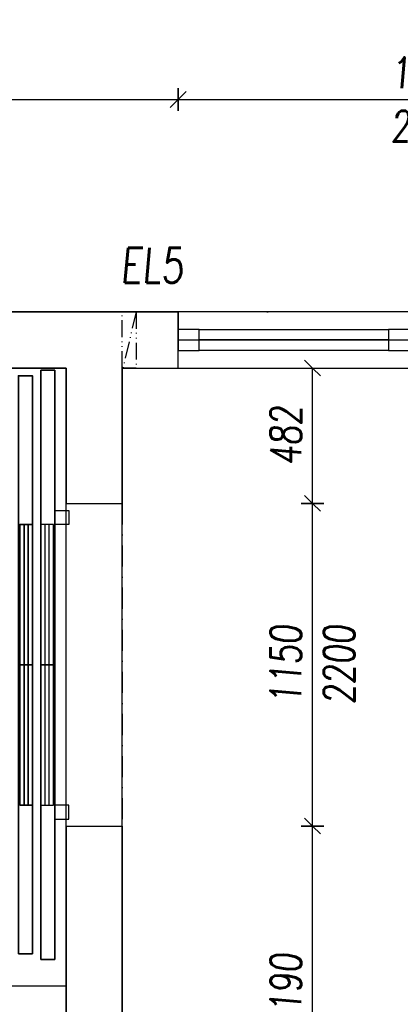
# Model space of a CAD drawing. Header units: millimetres. Extents: x 247761 to 294611, y 172579 to 236863.
# Tile 211 of 256: x 266495 to 267853, y 188788 to 192297. Entities that reach past the tile are written whole.
import ezdxf

# ---------------------------------------------------------------- set-up
doc = ezdxf.new("R2010")
doc.units = ezdxf.units.MM
for name, pattern in [('ACAD_ISO12W100', [22, 12, -3, 0.5, -3, 0.5, -3]), ('CK_Čerchovaná 50', [6, 3, -1.5, 0, -1.5]), ('ČERCHOVANÁ', [25.4, 12.7, -6.35, 0, -6.35])]:
    doc.linetypes.add(name, pattern=pattern)
for name, color, linetype in [('KOTY 50', 7, 'Continuous'), ('NOVA', 240, 'Continuous'), ('NOVÁ TENKÁ', 240, 'Continuous'), ('OBRYSY', 7, 'Continuous'), ('OSY', 7, 'Continuous'), ('PROSTUPY', 7, 'ACAD_ISO12W100'), ('TENKA', 4, 'Continuous'), ('ŽB', 3, 'Continuous')]:
    doc.layers.add(name, color=color, linetype=linetype)
for name, color, linetype, plot in [('PLOCHY K PRONÁJMU', 200, 'Continuous', False), ('PLOCHY_MISTNOSTI', 180, 'Continuous', False), ('POMOCNA_ZU', 200, 'Continuous', False)]:
    doc.layers.add(name, color=color, linetype=linetype, plot=plot)
doc.layers.add('PROSTUPY_POPIS', color=7, linetype='ACAD_ISO12W100', true_color=0x00ff74)
doc.styles.add('CS-ROMANS', font='romans.shx', dxfattribs={"width": 0.75, "oblique": 5})
doc.dimstyles.new('A_KÓTA_50', dxfattribs={"dimtxt": 110, "dimasz": 2, "dimexe": 100, "dimexo": 1500, "dimgap": 40, "dimtad": 1, "dimrnd": 1, "dimdsep": 46, "dimtxsty": 'CS-ROMANS', "dimblk": 'KOT_CARA20', "dimcen": 45, "dimse1": 1, "dimse2": 1, "dimclrd": 256, "dimclre": 256, "dimclrt": 256, "dimadec": 0, "dimazin": 0, "dimtfac": 1, "dimtix": 1, "dimtmove": 2, "dimatfit": 3, "dimldrblk": 'OBLIQUE', "dimfxl": 0, "dimtolj": 1, "dimarcsym": 0})

# ---------------------------------------------------------------- blocks, each defined once
blk = doc.blocks.new('A$C651C2564')
at = {"layer": 'PROSTUPY', "ltscale": 5}
blk.add_lwpolyline([(10000, 0), (9950, 0), (9950, 200), (10000, 200)], close=True, dxfattribs=at)
blk.add_lwpolyline([(10000, 200), (9952.8, 0)], dxfattribs=at)
at = {"layer": 'PROSTUPY_POPIS', "insert": (10169, 366.2), "char_height": 125, "attachment_point": 6, "style": 'CS-ROMANS'}
blk.add_mtext('\\A1;EL5', dxfattribs=at)
blk = doc.blocks.new('PRESKLENE DVERE')
at = {"layer": 'NOVA'}
for p, q in [((-75, 975), (-75, 75)), ((-1050, 75), (-1725, 75)), ((-1050, 37.5), (-1725, 37.5)), ((-1725, 0), (-1050, 0))]:
    blk.add_line(p, q, dxfattribs=at)
for points in [[(-1800, 75), (-1725, 75), (-1725, 0), (-1800, 0)], [(-1050, 75), (-975, 75), (-975, 0), (-1050, 0)], [(-75, 75), (0, 75), (0, 0), (-75, 0)]]:
    blk.add_lwpolyline(points, close=True, dxfattribs=at)
at = {"layer": 'NOVA', "color": 1, "ltscale": 15, "true_color": 0xf00000}
blk.add_arc((-75, 75), 900, 90, 180, dxfattribs=at)
blk = doc.blocks.new('KOT_CARA20')
for p, q in [((0, 20), (0, -20)), ((0, 0), (-14.1, -14.1)), ((0, 0), (14.1, 14.1))]:
    blk.add_line(p, q)
blk = doc.blocks.new('*D201')
at = {"layer": 'Defpoints', "color": 0, "ltscale": 5, "transparency": 16777216}
for p in [(267060.5, 192012.3), (263210.5, 191455.3), (267060.5, 191255.3)]:
    blk.add_point(p, dxfattribs=at)
at = {"layer": 'KOTY 50', "lineweight": -2, "ltscale": 5, "transparency": 16777216}
blk.add_line((263212.5, 192012.3), (267058.5, 192012.3), dxfattribs=at)
at = {"layer": 'KOTY 50', "lineweight": -2, "ltscale": 5, "transparency": 16777216, "xscale": 2, "yscale": 2, "zscale": 2, "rotation": 180}
blk.add_blockref('KOT_CARA20', (263210.5, 192012.3), dxfattribs=at)
at = {"layer": 'KOTY 50', "lineweight": -2, "ltscale": 5, "transparency": 16777216, "xscale": 2, "yscale": 2, "zscale": 2}
blk.add_blockref('KOT_CARA20', (267060.5, 192012.3), dxfattribs=at)
at = {"layer": 'KOTY 50', "ltscale": 5, "transparency": 16777216, "insert": (265135.5, 192107.3), "char_height": 110, "attachment_point": 5, "style": 'CS-ROMANS'}
blk.add_mtext('\\A1;3850', dxfattribs=at)
blk = doc.blocks.new('_OBLIQUE')
at = {"color": 0, "linetype": 'ByBlock', "ltscale": 15}
blk.add_line((-0.5, -0.5), (0.5, 0.5), dxfattribs=at)
blk = doc.blocks.new('*D202')
at = {"layer": 'Defpoints', "color": 0, "ltscale": 5, "transparency": 16777216}
for p in [(268860.5, 192012.3), (267060.5, 191255.3), (268860.5, 191255.3)]:
    blk.add_point(p, dxfattribs=at)
at = {"layer": 'KOTY 50', "lineweight": -2, "ltscale": 5, "transparency": 16777216}
blk.add_line((267062.5, 192012.3), (268858.5, 192012.3), dxfattribs=at)
at = {"layer": 'KOTY 50', "lineweight": -2, "ltscale": 5, "transparency": 16777216, "xscale": 2, "yscale": 2, "zscale": 2, "rotation": 180}
blk.add_blockref('KOT_CARA20', (267060.5, 192012.3), dxfattribs=at)
at = {"layer": 'KOTY 50', "lineweight": -2, "ltscale": 5, "transparency": 16777216, "xscale": 2, "yscale": 2, "zscale": 2}
blk.add_blockref('KOT_CARA20', (268860.5, 192012.3), dxfattribs=at)
at = {"layer": 'KOTY 50', "ltscale": 5, "transparency": 16777216, "char_height": 110, "attachment_point": 5, "style": 'CS-ROMANS'}
for s, insert in [('\\A1;1800', (267960.5, 192107.3)), ('\\A1;2200', (267960.5, 191917.3))]:
    blk.add_mtext(s, dxfattribs=dict(at, insert=insert))
blk = doc.blocks.new('*D385')
at = {"layer": 'Defpoints', "color": 0, "ltscale": 5, "transparency": 16777216}
for p in [(266860.5, 189422.8), (267539.5, 189422.8), (266860.5, 188232.8)]:
    blk.add_point(p, dxfattribs=at)
at = {"layer": 'KOTY 50', "lineweight": -2, "ltscale": 5, "transparency": 16777216}
blk.add_line((267539.5, 188234.8), (267539.5, 189420.8), dxfattribs=at)
at = {"layer": 'KOTY 50', "lineweight": -2, "ltscale": 5, "transparency": 16777216, "xscale": 2, "yscale": 2, "zscale": 2}
for p, rotation in [((267539.5, 189422.8), 90), ((267539.5, 188232.8), 270)]:
    blk.add_blockref('KOT_CARA20', p, dxfattribs=dict(at, rotation=rotation))
at = {"layer": 'KOTY 50', "ltscale": 5, "transparency": 16777216, "insert": (267444.5, 188827.8), "char_height": 110, "attachment_point": 5, "rotation": 90, "style": 'CS-ROMANS'}
blk.add_mtext('\\A1;1190', dxfattribs=at)
blk = doc.blocks.new('*D386')
at = {"layer": 'Defpoints', "color": 0, "ltscale": 5, "transparency": 16777216}
for p in [(266860.5, 190572.8), (267539.5, 190572.8), (266860.5, 189422.8)]:
    blk.add_point(p, dxfattribs=at)
at = {"layer": 'KOTY 50', "lineweight": -2, "ltscale": 5, "transparency": 16777216}
blk.add_line((267539.5, 189424.8), (267539.5, 190570.8), dxfattribs=at)
at = {"layer": 'KOTY 50', "lineweight": -2, "ltscale": 5, "transparency": 16777216, "xscale": 2, "yscale": 2, "zscale": 2}
for p, rotation in [((267539.5, 190572.8), 90), ((267539.5, 189422.8), 270)]:
    blk.add_blockref('KOT_CARA20', p, dxfattribs=dict(at, rotation=rotation))
at = {"layer": 'KOTY 50', "ltscale": 5, "transparency": 16777216, "char_height": 110, "attachment_point": 5, "rotation": 90, "style": 'CS-ROMANS'}
for s, insert in [('\\A1;1150', (267444.5, 189997.8)), ('\\A1;2200', (267634.5, 189997.8))]:
    blk.add_mtext(s, dxfattribs=dict(at, insert=insert))
blk = doc.blocks.new('10030_Elevator_0')
at = {"layer": 'NOVÁ TENKÁ', "lineweight": 35}
for p, q in [((-1100, 40), (-1100, 90)), ((-1100, 90), (1000, 90)), ((1000, 90), (1000, 40)), ((1000, 40), (-1100, 40))]:
    blk.add_line(p, q, dxfattribs=at)
at = {"layer": 'NOVÁ TENKÁ'}
for p, q in [((-550, 40), (-600, 40)), ((-600, 40), (-600, -10)), ((-550, -10), (-550, 40)), ((450, 40), (500, 40)), ((450, -10), (450, 40)), ((500, 40), (500, -10)), ((-550, 0), (450, 0)), ((-600, -10), (-550, -10)), ((500, -10), (450, -10))]:
    blk.add_line(p, q, dxfattribs=at)
at = {"layer": 'NOVÁ TENKÁ', "lineweight": 35}
for points in [[(-1080, 170), (980, 170), (980, 120), (-1080, 120)], [(-50, 120), (-50, 165), (-550, 165), (-550, 120)], [(450, 120), (450, 165), (-50, 165), (-50, 120)]]:
    blk.add_lwpolyline(points, close=True, dxfattribs=at)
for points in [[(-550, 150), (-50, 150)], [(-50, 150), (450, 150)], [(-550, 135), (-50, 135)], [(-50, 135), (450, 135)]]:
    blk.add_lwpolyline(points, dxfattribs=at)
at = {"layer": 'NOVÁ TENKÁ'}
for points in [[(-50, 45), (-50, 90), (-550, 90), (-550, 45)], [(450, 45), (450, 90), (-50, 90), (-50, 45)]]:
    blk.add_lwpolyline(points, close=True, dxfattribs=at)
for points in [[(-550, 75), (-50, 75)], [(-50, 75), (450, 75)], [(-550, 60), (-50, 60)], [(-50, 60), (450, 60)]]:
    blk.add_lwpolyline(points, dxfattribs=at)
blk = doc.blocks.new('*D499')
at = {"layer": 'Defpoints', "color": 0, "ltscale": 5, "transparency": 16777216}
for p in [(267006.7, 191055.3), (267539.5, 191055.3), (266860.5, 190572.8)]:
    blk.add_point(p, dxfattribs=at)
at = {"layer": 'KOTY 50', "lineweight": -2, "ltscale": 5, "transparency": 16777216}
blk.add_line((267539.5, 190574.8), (267539.5, 191053.3), dxfattribs=at)
at = {"layer": 'KOTY 50', "lineweight": -2, "ltscale": 5, "transparency": 16777216, "xscale": 2, "yscale": 2, "zscale": 2}
for p, rotation in [((267539.5, 191055.3), 90), ((267539.5, 190572.8), 270)]:
    blk.add_blockref('KOT_CARA20', p, dxfattribs=dict(at, rotation=rotation))
at = {"layer": 'KOTY 50', "ltscale": 5, "transparency": 16777216, "insert": (267444.5, 190814), "char_height": 110, "attachment_point": 5, "rotation": 90, "style": 'CS-ROMANS'}
blk.add_mtext('\\A1;482', dxfattribs=at)

msp = doc.modelspace()

# ---------------------------------------------------------------- linework, layer by layer
at = {"layer": 'OBRYSY'}
msp.add_line((266660.517, 188852.759), (264560.517, 188852.759), dxfattribs=at)
at = {"layer": 'OSY', "linetype": 'ČERCHOVANÁ', "ltscale": 25}
msp.add_line((276747.073, 191255.259), (249108.101, 191255.259), dxfattribs=at)
msp.add_line((276747.073, 191255.259), (249108.101, 191255.259), dxfattribs=at)
at = {"layer": 'PLOCHY K PRONÁJMU', "ltscale": 5}
msp.add_lwpolyline([(269110.517, 191255.259), (263210.517, 191255.259), (263210.517, 191455.259), (262810.517, 191455.259), (262810.517, 191055.259), (263010.517, 191055.259), (263010.517, 187170.259), (259810.517, 187170.259), (259810.517, 191055.259), (260185.517, 191055.259), (261085.517, 191055.259), (261860.517, 191055.259), (261860.517, 191255.259), (261085.517, 191255.259), (261085.517, 191055.259), (260185.517, 191055.259), (260185.517, 191255.259), (256910.517, 191255.259), (256910.517, 191455.259), (256510.517, 191455.259)], dxfattribs=at)
msp.add_lwpolyline([(267060.517, 191155.259), (268860.517, 191155.259), (268860.517, 191255.259), (267060.517, 191255.259)], close=True, dxfattribs=at)
at = {"layer": 'PLOCHY_MISTNOSTI', "ltscale": 5}
for points in [[(254873.017, 193155.259), (271148.017, 193155.259), (271148.017, 191292.759), (269510.517, 191292.759), (269510.517, 191455.259), (269110.517, 191455.259), (269110.517, 191255.259), (263210.517, 191255.259), (263210.517, 191455.259), (262810.517, 191455.259), (262810.517, 191255.259), (256910.517, 191255.259), (256910.517, 191455.259), (256510.517, 191455.259), (256510.517, 191292.758), (254873.017, 191292.758), (254873.017, 193155.259)], [(264560.517, 186530.259), (266660.517, 186530.259), (266660.517, 191055.259), (264560.517, 191055.259)], [(266860.517, 191055.259), (269110.517, 191055.259), (269110.517, 181855.259), (266860.517, 181855.259)]]:
    msp.add_lwpolyline(points, close=True, dxfattribs=at)
at = {"layer": 'TENKA', "ltscale": 5}
msp.add_line((266660.517, 189422.759), (266660.517, 190572.759), dxfattribs=at)
at = {"layer": 'TENKA', "linetype": 'CK_Čerchovaná 50', "ltscale": 25}
msp.add_line((266860.517, 190572.759), (266860.517, 189422.759), dxfattribs=at)
at = {"layer": 'ŽB'}
for p, q in [((263210.517, 191255.259), (267060.517, 191255.259)), ((267060.517, 191055.259), (267060.517, 191255.259)), ((264560.517, 191055.259), (266660.517, 191055.259)), ((266660.517, 191055.259), (266660.517, 190572.759)), ((266860.517, 191055.259), (267060.517, 191055.259)), ((266860.517, 191055.259), (266860.517, 190572.759)), ((266660.517, 189422.759), (266660.517, 188232.759)), ((266660.517, 189422.759), (266860.517, 189422.759)), ((266860.517, 189422.759), (266860.517, 188232.759))]:
    msp.add_line(p, q, dxfattribs=at)
at = {"layer": 'ŽB', "ltscale": 5}
msp.add_line((266660.517, 190572.759), (266860.517, 190572.759), dxfattribs=at)

# ---------------------------------------------------------------- block references
at = {"rotation": 90}
msp.add_blockref('10030_Elevator_0', (266660.517, 190047.759), dxfattribs=at)
at = {"layer": 'NOVA', "color": 1, "true_color": 0xf00000, "xscale": -1, "rotation": 180}
msp.add_blockref('PRESKLENE DVERE', (268860.517, 191192.759), dxfattribs=at)
at = {"layer": 'POMOCNA_ZU'}
msp.add_blockref('A$C651C2564', (256910.517, 191055.259), dxfattribs=at)

# ---------------------------------------------------------------- dimensions: what is measured, and where the dimension line sits
at = {"layer": 'KOTY 50', "ltscale": 5}
dim = msp.add_linear_dim(base=(267060.517, 192012.3), p1=(263210.517, 191455.259), p2=(267060.517, 191255.259), dimstyle='A_KÓTA_50', dxfattribs=at)
dim.commit()
dim.dimension.update_dxf_attribs({"geometry": '*D201', "text_midpoint": (265135.517, 192107.3)})
dim = msp.add_linear_dim(base=(268860.517, 192012.3), p1=(267060.517, 191255.259), p2=(268860.517, 191255.259), text='<>\\X2200', dimstyle='A_KÓTA_50', dxfattribs=at)
dim.commit()
dim.dimension.update_dxf_attribs({"geometry": '*D202', "text_midpoint": (267960.517, 192012.3)})
for base, p1, p2, picture, middle in [((267539.519, 191055.259), (266860.517, 190572.759), (267006.708, 191055.259), '*D499', (267444.519, 190814.009)), ((267539.519, 189422.759), (266860.517, 188232.759), (266860.517, 189422.759), '*D385', (267444.519, 188827.759))]:
    dim = msp.add_linear_dim(base=base, p1=p1, p2=p2, angle=90, dimstyle='A_KÓTA_50', dxfattribs=at)
    dim.commit()
    dim.dimension.update_dxf_attribs({"geometry": picture, "text_midpoint": middle})
dim = msp.add_linear_dim(base=(267539.519, 190572.759), p1=(266860.517, 189422.759), p2=(266860.517, 190572.759), angle=90, text='<>\\X2200', dimstyle='A_KÓTA_50', dxfattribs=at)
dim.commit()
dim.dimension.update_dxf_attribs({"geometry": '*D386', "text_midpoint": (267539.519, 189997.759)})

doc.saveas('drawing.dxf')
